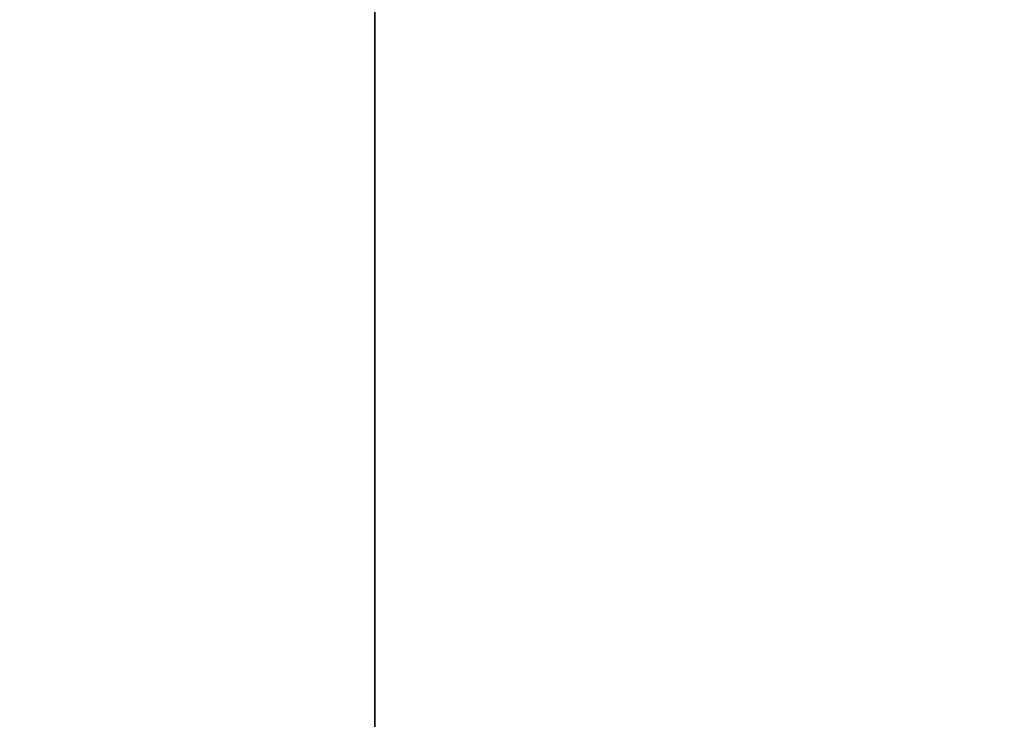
# Model space of a CAD drawing. Header units: millimetres. Extents: x 549 to 1049, y -22 to 79.
# Tile 39 of 127: x 657.88361 to 657.88686, y 47.9876 to 47.98992. Entities that reach past the tile are written whole.
import ezdxf

# ---------------------------------------------------------------- set-up
doc = ezdxf.new("R2010")
doc.units = ezdxf.units.MM
doc.header["$LTSCALE"] = 41.718519
doc.layers.add('34', color=7, linetype='CONTINUOUS')
doc.layers.add('35', color=7, linetype='CONTINUOUS')

msp = doc.modelspace()

# ---------------------------------------------------------------- linework, layer by layer
at = {"layer": '34', "color": 44, "linetype": 'Continuous', "true_color": 0x8c7500}
for points in [[(658.1005531, 77.3974301, 136.2806055), (651.4867758, -22.0025699, 140.9509181), (651.4867758, 77.3974301, 140.9509181), (658.1005531, 77.3974301, 136.2806055)], [(658.1005531, -22.0025699, 136.2806055), (651.4867758, -22.0025699, 140.9509181), (658.1005531, 77.3974301, 136.2806055), (658.1005531, -22.0025699, 136.2806055)]]:
    msp.add_3dface(points, dxfattribs=at)
at = {"layer": '35', "color": 44, "linetype": 'Continuous', "true_color": 0x8c7500}
for points in [[(651.2758885, 77.3974301, 544.505394), (657.8847809, -22.0025699, 549.1826163), (657.8847809, 77.3974301, 549.1826163), (651.2758885, 77.3974301, 544.505394)], [(651.2758885, -22.0025699, 544.505394), (657.8847809, -22.0025699, 549.1826163), (651.2758885, 77.3974301, 544.505394), (651.2758885, -22.0025699, 544.505394)], [(657.8847809, -22.0025699, 549.1826163), (664.6416648, -22.0025699, 553.6433774), (657.8847809, 77.3974301, 549.1826163), (657.8847809, -22.0025699, 549.1826163)], [(657.8847809, 77.3974301, 549.1826163), (664.6416648, -22.0025699, 553.6433774), (664.6416648, 77.3974301, 553.6433774), (657.8847809, 77.3974301, 549.1826163)]]:
    msp.add_3dface(points, dxfattribs=at)

doc.saveas('drawing.dxf')
